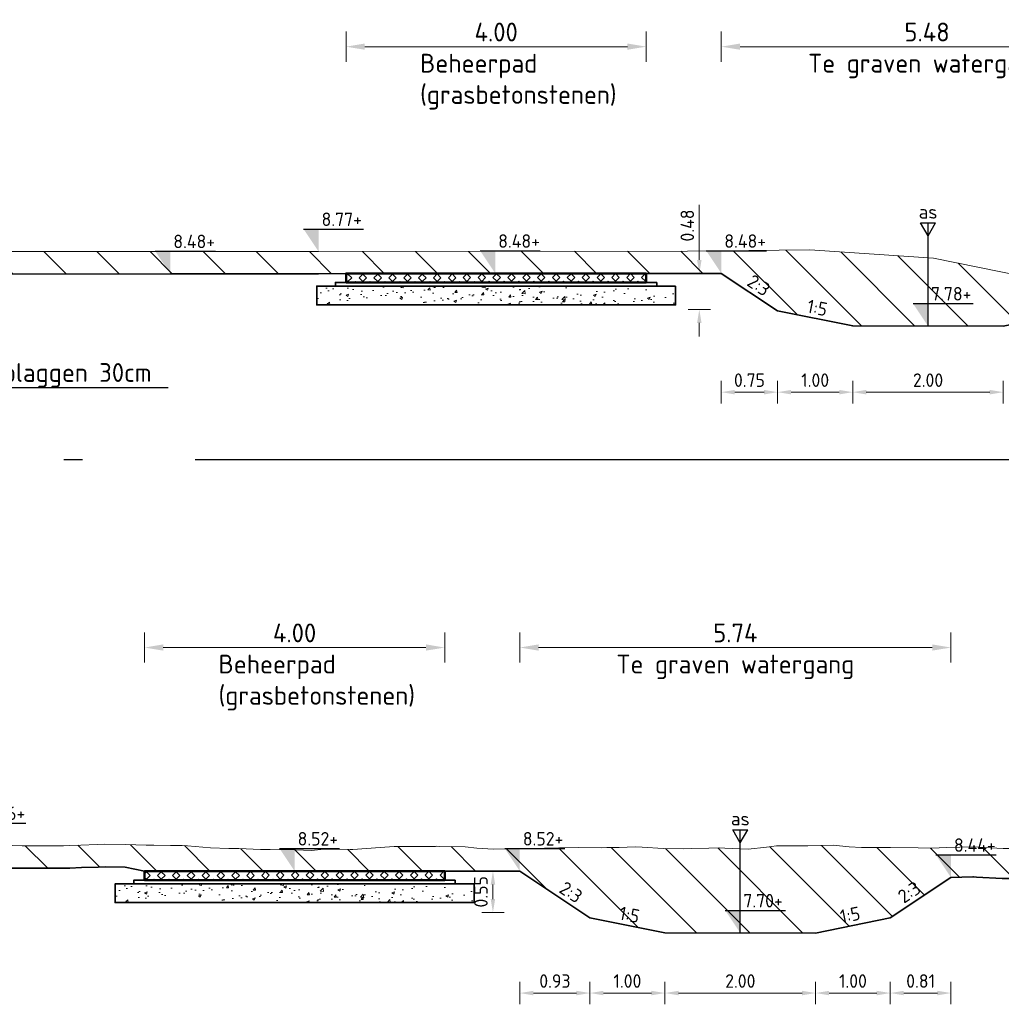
# Model space of a CAD drawing. Header units: metres. Extents: x 199581 to 207779, y 462378 to 466293.
# Tile 94 of 134: x 207304 to 207317, y 466078 to 466091. Entities that reach past the tile are written whole.
import ezdxf
from ezdxf import colors
from ezdxf.entities.mleader import LeaderData, LeaderLine
from ezdxf.enums import TextEntityAlignment as Align
from ezdxf.math import Vec2, Vec3

# ---------------------------------------------------------------- set-up
doc = ezdxf.new("R2010")
doc.units = ezdxf.units.M
doc.linetypes.add('AL-NAP_LIJN', pattern=[15.25, 12, -1.5, 0.25, -1.5])
doc.layers.get('0').update_dxf_attribs({"lineweight": 25})
for name, color, linetype, lineweight in [('B-WE-GR-MAAIVELD-G-GRIJS', 253, 'GW-MAAIVELD', 13), ('N-WA-VH-VERHARDING_FUNDERING-AD', 252, 'Continuous', 18), ('N-WA-VH-VERHARDING_FUNDERING_GRANULAAT_MENG-GD', 251, 'Continuous', 35), ('N-WA-VH-VERHARDING_FUNDERING_ZAND-GD', 251, 'Continuous', 35), ('N-WE-AM-AS-SD', 10, 'Continuous', 25), ('N-WE-GW-MAAIVELD-GD', 90, 'GW-MAAIVELD', 35), ('N-WE-GW-ONTGRAVING-WERK-AD', 253, 'Continuous', 18), ('N-WE-VH-VERHARDING_GRASBETONSTEEN-GD', 7, 'Continuous', 50), ('X-XX-AL-M', 7, 'Continuous', 18), ('X-XX-AL-NAP-GD', 253, 'AL-NAP_LIJN', 25), ('X-XX-AL-PEILMAAT-BEST-SD', 251, 'Continuous', 25), ('X-XX-AL-PEILMAAT-SD', 7, 'Continuous', 25), ('X-XX-AL-REFERENTIE-T25', 7, 'Continuous', 25), ('X-XX-AL-T18', 10, 'Continuous', 18)]:
    doc.layers.add(name, color=color, linetype=linetype, lineweight=lineweight)
doc.layers.add('N-WE-VH-VERHARDING_GRASBETONSTEEN-AD', color=72, linetype='Continuous', lineweight=18, transparency=0.3)
doc.styles.add('NLCS-ISO', font='NLCS-ISO.ttf')
doc.styles.add('NLCS-ISO-M100-T18', font='NLCS-ISO.ttf', dxfattribs={"height": 0.18})
doc.styles.add('NLCS-ISO-M100-T25', font='NLCS-ISO.ttf', dxfattribs={"height": 0.25})
doc.styles.add('NLCS-ISO-M50-T18', font='isocpeur.ttf', dxfattribs={"height": 0.09})
doc.linetypes.add('GW-MAAIVELD', pattern='A,12,[40,NLCS.SHX,S=1,R=0,X=0,Y=-0.5],12', length=24)
doc.dimstyles.new('NLCS-M100-T18-PIJL_L2_H1', dxfattribs={"dimscale": 0.1, "dimtxt": 2.5, "dimasz": 1.8, "dimexe": 2, "dimexo": 2, "dimgap": 0.7, "dimtad": 1, "dimzin": 0, "dimdsep": 46, "dimtxsty": 'NLCS-ISO-M100-T18', "dimcen": 0, "dimdle": 2, "dimclrd": 256, "dimclre": 256, "dimclrt": 10, "dimadec": 1, "dimazin": 0, "dimtfac": 1, "dimtdec": 3, "dimtofl": 0, "dimtmove": 0, "dimatfit": 3, "dimfxl": 2, "dimfxlon": 1, "dimtfillclr": 256, "dimtolj": 1, "dimtzin": 0, "dimlwd": -1, "dimlwe": -1, "dimarcsym": 0})
doc.dimstyles.new('NLCS-M100-T25-PIJL_L2_H1', dxfattribs={"dimscale": 0.1, "dimtxt": 2.5, "dimasz": 2.5, "dimexe": 2, "dimexo": 2, "dimgap": 0.7, "dimtad": 1, "dimzin": 0, "dimdsep": 46, "dimtxsty": 'NLCS-ISO-M100-T25', "dimcen": 0, "dimdle": 2, "dimclrd": 256, "dimclre": 256, "dimclrt": 256, "dimadec": 1, "dimazin": 0, "dimtfac": 1, "dimtdec": 3, "dimtofl": 0, "dimtmove": 0, "dimatfit": 3, "dimfxl": 2, "dimfxlon": 1, "dimtfillclr": 256, "dimtolj": 1, "dimtzin": 0, "dimlwd": -1, "dimlwe": -1, "dimarcsym": 0})

# ---------------------------------------------------------------- blocks, each defined once
blk = doc.blocks.new('SAM-AS-D')
for p, q in [((0, 3), (-0.25, 3.433)), ((0.25, 3.433), (-0.25, 3.433)), ((0, 0), (0, 3.433)), ((0, 3), (0.25, 3.433))]:
    blk.add_line(p, q)
blk = doc.blocks.new('SAL-PEILMAAT_INFRACAD_H01-SOD')
blk.add_line((-2, 3), (6, 3))
blk.add_solid([(-2, 3), (0, 3), (0, 0)])
at = {"style": 'NLCS-ISO'}
blk.add_attdef('...', (0.4, 3.4), '', height=1.8, dxfattribs=at)
blk = doc.blocks.new('*D89')
at = {"layer": 'X-XX-AL-M', "transparency": 16777216}
for p, q in [((207312.918, 466090.89), (207312.918, 466091.29)), ((207318.397, 466090.89), (207318.397, 466091.29)), ((207313.168, 466091.09), (207318.147, 466091.09))]:
    blk.add_line(p, q, dxfattribs=at)
for points in [[(207313.168, 466091.132), (207313.168, 466091.049), (207312.918, 466091.09)], [(207318.147, 466091.132), (207318.147, 466091.049), (207318.397, 466091.09)]]:
    blk.add_solid(points, dxfattribs=at)
at = {"layer": 'X-XX-AL-M', "transparency": 16777216, "insert": (207315.658, 466091.285), "char_height": 0.25, "attachment_point": 5, "style": 'NLCS-ISO-M100-T25'}
blk.add_mtext('\\A1;5.48', dxfattribs=at)
blk = doc.blocks.new('*D90')
at = {"layer": 'X-XX-AL-M', "transparency": 16777216}
for p, q in [((207310.235, 466082.89), (207310.235, 466083.29)), ((207315.976, 466082.89), (207315.976, 466083.29)), ((207310.485, 466083.09), (207315.726, 466083.09))]:
    blk.add_line(p, q, dxfattribs=at)
for points in [[(207310.485, 466083.132), (207310.485, 466083.049), (207310.235, 466083.09)], [(207315.726, 466083.132), (207315.726, 466083.049), (207315.976, 466083.09)]]:
    blk.add_solid(points, dxfattribs=at)
at = {"layer": 'X-XX-AL-M', "transparency": 16777216, "insert": (207313.105, 466083.285), "char_height": 0.25, "attachment_point": 5, "style": 'NLCS-ISO-M100-T25'}
blk.add_mtext('\\A1;5.74', dxfattribs=at)
blk = doc.blocks.new('*D91')
at = {"layer": 'X-XX-AL-M', "transparency": 16777216}
for p, q in [((207314.668, 466086.64), (207314.668, 466086.34)), ((207316.673, 466086.64), (207316.673, 466086.34)), ((207314.848, 466086.49), (207316.493, 466086.49))]:
    blk.add_line(p, q, dxfattribs=at)
for points in [[(207314.848, 466086.52), (207314.848, 466086.46), (207314.668, 466086.49)], [(207316.493, 466086.52), (207316.493, 466086.46), (207316.673, 466086.49)]]:
    blk.add_solid(points, dxfattribs=at)
at = {"layer": 'X-XX-AL-M', "transparency": 16777216, "insert": (207315.671, 466086.65), "char_height": 0.18, "attachment_point": 5, "style": 'NLCS-ISO-M100-T18'}
blk.add_mtext('\\A1;2.00', dxfattribs=at)
blk = doc.blocks.new('*D92')
at = {"layer": 'X-XX-AL-M', "transparency": 16777216}
for p, q in [((207313.668, 466086.64), (207313.668, 466086.34)), ((207314.668, 466086.64), (207314.668, 466086.34)), ((207314.488, 466086.49), (207313.848, 466086.49))]:
    blk.add_line(p, q, dxfattribs=at)
for points in [[(207313.848, 466086.52), (207313.848, 466086.46), (207313.668, 466086.49)], [(207314.488, 466086.52), (207314.488, 466086.46), (207314.668, 466086.49)]]:
    blk.add_solid(points, dxfattribs=at)
at = {"layer": 'X-XX-AL-M', "transparency": 16777216, "insert": (207314.168, 466086.65), "char_height": 0.18, "attachment_point": 5, "style": 'NLCS-ISO-M100-T18'}
blk.add_mtext('\\A1;1.00', dxfattribs=at)
blk = doc.blocks.new('*D93')
at = {"layer": 'X-XX-AL-M', "transparency": 16777216}
for p, q in [((207312.918, 466086.64), (207312.918, 466086.34)), ((207313.668, 466086.64), (207313.668, 466086.34)), ((207313.488, 466086.49), (207313.098, 466086.49))]:
    blk.add_line(p, q, dxfattribs=at)
for points in [[(207313.098, 466086.52), (207313.098, 466086.46), (207312.918, 466086.49)], [(207313.488, 466086.52), (207313.488, 466086.46), (207313.668, 466086.49)]]:
    blk.add_solid(points, dxfattribs=at)
at = {"layer": 'X-XX-AL-M', "transparency": 16777216, "insert": (207313.293, 466086.65), "char_height": 0.18, "attachment_point": 5, "style": 'NLCS-ISO-M100-T18'}
blk.add_mtext('\\A1;0.75', dxfattribs=at)
blk = doc.blocks.new('*D96')
at = {"layer": 'X-XX-AL-M', "transparency": 16777216}
for p, q in [((207312.168, 466078.64), (207312.168, 466078.34)), ((207314.173, 466078.64), (207314.173, 466078.34)), ((207312.348, 466078.49), (207313.993, 466078.49))]:
    blk.add_line(p, q, dxfattribs=at)
for points in [[(207312.348, 466078.52), (207312.348, 466078.46), (207312.168, 466078.49)], [(207313.993, 466078.52), (207313.993, 466078.46), (207314.173, 466078.49)]]:
    blk.add_solid(points, dxfattribs=at)
at = {"layer": 'X-XX-AL-M', "transparency": 16777216, "insert": (207313.171, 466078.65), "char_height": 0.18, "attachment_point": 5, "style": 'NLCS-ISO-M100-T18'}
blk.add_mtext('\\A1;2.00', dxfattribs=at)
blk = doc.blocks.new('*D97')
at = {"layer": 'X-XX-AL-M', "transparency": 16777216}
for p, q in [((207311.168, 466078.64), (207311.168, 466078.34)), ((207312.168, 466078.64), (207312.168, 466078.34)), ((207311.988, 466078.49), (207311.348, 466078.49))]:
    blk.add_line(p, q, dxfattribs=at)
for points in [[(207311.348, 466078.52), (207311.348, 466078.46), (207311.168, 466078.49)], [(207311.988, 466078.52), (207311.988, 466078.46), (207312.168, 466078.49)]]:
    blk.add_solid(points, dxfattribs=at)
at = {"layer": 'X-XX-AL-M', "transparency": 16777216, "insert": (207311.668, 466078.65), "char_height": 0.18, "attachment_point": 5, "style": 'NLCS-ISO-M100-T18'}
blk.add_mtext('\\A1;1.00', dxfattribs=at)
blk = doc.blocks.new('*D98')
at = {"layer": 'X-XX-AL-M', "transparency": 16777216}
for p, q in [((207310.235, 466078.64), (207310.235, 466078.34)), ((207311.168, 466078.64), (207311.168, 466078.34)), ((207310.988, 466078.49), (207310.415, 466078.49))]:
    blk.add_line(p, q, dxfattribs=at)
for points in [[(207310.415, 466078.52), (207310.415, 466078.46), (207310.235, 466078.49)], [(207310.988, 466078.52), (207310.988, 466078.46), (207311.168, 466078.49)]]:
    blk.add_solid(points, dxfattribs=at)
at = {"layer": 'X-XX-AL-M', "transparency": 16777216, "insert": (207310.702, 466078.65), "char_height": 0.18, "attachment_point": 5, "style": 'NLCS-ISO-M100-T18'}
blk.add_mtext('\\A1;0.93', dxfattribs=at)
blk = doc.blocks.new('*D99')
at = {"layer": 'X-XX-AL-M', "transparency": 16777216}
for p, q in [((207314.173, 466078.64), (207314.173, 466078.34)), ((207315.168, 466078.64), (207315.168, 466078.34)), ((207314.353, 466078.49), (207314.988, 466078.49))]:
    blk.add_line(p, q, dxfattribs=at)
for points in [[(207314.353, 466078.52), (207314.353, 466078.46), (207314.173, 466078.49)], [(207314.988, 466078.52), (207314.988, 466078.46), (207315.168, 466078.49)]]:
    blk.add_solid(points, dxfattribs=at)
at = {"layer": 'X-XX-AL-M', "transparency": 16777216, "insert": (207314.671, 466078.65), "char_height": 0.18, "attachment_point": 5, "style": 'NLCS-ISO-M100-T18'}
blk.add_mtext('\\A1;1.00', dxfattribs=at)
blk = doc.blocks.new('*D100')
at = {"layer": 'X-XX-AL-M', "transparency": 16777216}
for p, q in [((207315.168, 466078.64), (207315.168, 466078.34)), ((207315.976, 466078.64), (207315.976, 466078.34)), ((207315.348, 466078.49), (207315.796, 466078.49))]:
    blk.add_line(p, q, dxfattribs=at)
for points in [[(207315.348, 466078.52), (207315.348, 466078.46), (207315.168, 466078.49)], [(207315.796, 466078.52), (207315.796, 466078.46), (207315.976, 466078.49)]]:
    blk.add_solid(points, dxfattribs=at)
at = {"layer": 'X-XX-AL-M', "transparency": 16777216, "insert": (207315.572, 466078.65), "char_height": 0.18, "attachment_point": 5, "style": 'NLCS-ISO-M100-T18'}
blk.add_mtext('\\A1;0.81', dxfattribs=at)
blk = doc.blocks.new('*D221')
at = {"layer": 'X-XX-AL-M', "transparency": 16777216}
for p, q in [((207312.625, 466088.252), (207312.625, 466088.986)), ((207312.475, 466088.072), (207312.775, 466088.072)), ((207312.775, 466087.592), (207312.475, 466087.592)), ((207312.625, 466087.412), (207312.625, 466087.232))]:
    blk.add_line(p, q, dxfattribs=at)
for points in [[(207312.595, 466088.252), (207312.655, 466088.252), (207312.625, 466088.072)], [(207312.595, 466087.412), (207312.655, 466087.412), (207312.625, 466087.592)]]:
    blk.add_solid(points, dxfattribs=at)
at = {"layer": 'X-XX-AL-M', "transparency": 16777216, "insert": (207312.465, 466088.709), "char_height": 0.18, "attachment_point": 5, "rotation": 90, "style": 'NLCS-ISO-M100-T18'}
blk.add_mtext('\\A1;0.48', dxfattribs=at)
blk = doc.blocks.new('*D230')
at = {"layer": 'X-XX-AL-M', "transparency": 16777216}
for p, q in [((207309.727, 466080.114), (207310.027, 466080.114)), ((207309.877, 466079.742), (207309.877, 466079.934)), ((207310.027, 466079.562), (207309.727, 466079.562))]:
    blk.add_line(p, q, dxfattribs=at)
for points in [[(207309.847, 466079.934), (207309.907, 466079.934), (207309.877, 466080.114)], [(207309.847, 466079.742), (207309.907, 466079.742), (207309.877, 466079.562)]]:
    blk.add_solid(points, dxfattribs=at)
at = {"layer": 'X-XX-AL-M', "transparency": 16777216, "insert": (207309.717, 466079.838), "char_height": 0.18, "attachment_point": 5, "rotation": 90, "style": 'NLCS-ISO-M100-T18'}
blk.add_mtext('\\A1;0.55', dxfattribs=at)
blk = doc.blocks.new('*D285')
at = {"layer": 'X-XX-AL-M', "transparency": 16777216}
for p, q in [((207305.238, 466082.89), (207305.238, 466083.29)), ((207309.235, 466082.89), (207309.235, 466083.29)), ((207305.488, 466083.09), (207308.985, 466083.09))]:
    blk.add_line(p, q, dxfattribs=at)
for points in [[(207305.488, 466083.132), (207305.488, 466083.049), (207305.238, 466083.09)], [(207308.985, 466083.132), (207308.985, 466083.049), (207309.235, 466083.09)]]:
    blk.add_solid(points, dxfattribs=at)
at = {"layer": 'X-XX-AL-M', "transparency": 16777216, "insert": (207307.236, 466083.285), "char_height": 0.25, "attachment_point": 5, "style": 'NLCS-ISO-M100-T25'}
blk.add_mtext('\\A1;4.00', dxfattribs=at)
blk = doc.blocks.new('*D286')
at = {"layer": 'X-XX-AL-M', "transparency": 16777216}
for p, q in [((207307.921, 466090.89), (207307.921, 466091.29)), ((207311.918, 466090.89), (207311.918, 466091.29)), ((207308.171, 466091.09), (207311.668, 466091.09))]:
    blk.add_line(p, q, dxfattribs=at)
for points in [[(207308.171, 466091.132), (207308.171, 466091.049), (207307.921, 466091.09)], [(207311.668, 466091.132), (207311.668, 466091.049), (207311.918, 466091.09)]]:
    blk.add_solid(points, dxfattribs=at)
at = {"layer": 'X-XX-AL-M', "transparency": 16777216, "insert": (207309.92, 466091.285), "char_height": 0.25, "attachment_point": 5, "style": 'NLCS-ISO-M100-T25'}
blk.add_mtext('\\A1;4.00', dxfattribs=at)

msp = doc.modelspace()

# ---------------------------------------------------------------- hatches: boundary and pattern name
at = {"layer": 'N-WA-VH-VERHARDING_FUNDERING-AD'}
h = msp.add_hatch(dxfattribs=at)
h.set_pattern_fill('AVH-FUNDERING_GRANULAAT_MENG_01', color=256, scale=0.05, pattern_type=2)
h.set_pattern_definition([(50, (207309.7277, 466087.78756), (0.35863, -0.031376), [0.0375, -0.4125]), (355, (207309.7277, 466087.78756), (-0.069376, 0.376096), [0.03, -0.33]), (100.451, (207309.7576, 466087.78495), (0.289255, 0.34472), [0.03187, -0.35057]), (46.184, (207309.7277, 466087.88756), (0.53362, -0.08276), [0.05625, -0.61875]), (96.636, (207309.77217, 466087.88066), (0.46733, 0.48706), [0.047805, -0.52586]), (351.184, (207309.7277, 466087.88756), (0.46733, 0.48706), [0.045, -0.495]), (21, (207309.7777, 466087.86256), (0.298454, -0.20131), [0.0375, -0.4125]), (326, (207309.7777, 466087.86256), (0.12166, 0.362575), [0.03, -0.33]), (71.451, (207309.80258, 466087.8458), (0.42011, 0.161265), [0.03187, -0.35057]), (37.5, (207309.7277, 466087.78756), (0.00608, 0.166447), [0, -0.326, 0, -0.335, 0, -0.33125]), (7.5, (207309.7277, 466087.78756), (0.131535, 0.197206), [0, -0.191, 0, -0.3185, 0, -0.12625]), (327.5, (207309.6162, 466087.78756), (0.266911, -0.0112774), [0, -0.125, 0, -0.39, 0, -0.5175]), (317.5, (207309.5662, 466087.78756), (0.291593, 0.050052), [0, -0.1625, 0, -0.259, 0, -0.3675])])
h.paths.add_polyline_path([(207307.53, 466087.902), (207307.53, 466087.652), (207312.31, 466087.652), (207312.31, 466087.902)])
h = msp.add_hatch(dxfattribs=at)
h.set_pattern_fill('AVH-FUNDERING_GRANULAAT_MENG_01', color=256, scale=0.05, pattern_type=2)
h.set_pattern_definition([(50, (207307.04407, 466079.82998), (0.35863, -0.031376), [0.0375, -0.4125]), (355, (207307.04407, 466079.83), (-0.069376, 0.376096), [0.03, -0.33]), (100.451, (207307.07396, 466079.82737), (0.289255, 0.34472), [0.03187, -0.35057]), (46.184, (207307.04407, 466079.93), (0.53362, -0.08276), [0.05625, -0.61875]), (96.636, (207307.08854, 466079.9231), (0.46733, 0.48706), [0.047805, -0.52586]), (351.184, (207307.0441, 466079.93), (0.46733, 0.48706), [0.045, -0.495]), (21, (207307.09407, 466079.90498), (0.298454, -0.20131), [0.0375, -0.4125]), (326, (207307.09407, 466079.905), (0.12166, 0.362575), [0.03, -0.33]), (71.451, (207307.11894, 466079.8882), (0.42011, 0.161265), [0.03187, -0.35057]), (37.5, (207307.04407, 466079.82998), (0.00608, 0.166447), [0, -0.326, 0, -0.335, 0, -0.33125]), (7.5, (207307.04407, 466079.82998), (0.131535, 0.197206), [0, -0.191, 0, -0.3185, 0, -0.12625]), (327.5, (207306.93257, 466079.82998), (0.266911, -0.0112774), [0, -0.125, 0, -0.39, 0, -0.5175]), (317.5, (207306.88257, 466079.82998), (0.291593, 0.050052), [0, -0.1625, 0, -0.259, 0, -0.3675])])
h.paths.add_polyline_path([(207304.846, 466079.944), (207304.846, 466079.694), (207309.626, 466079.694), (207309.626, 466079.944)])
at = {"layer": 'N-WE-GW-ONTGRAVING-WERK-AD'}
h = msp.add_hatch(dxfattribs=at)
h.set_pattern_fill('AGW-WERK_ONTGRAVEN-SO', color=256, scale=0.1, pattern_type=2)
h.set_pattern_definition([(135, (-2.5, 0), (-0.3535533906, -0.3535533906), [])])
h.paths.add_polyline_path([(207314.099, 466088.385), (207312.467, 466088.367), (207307.555, 466088.362), (207303.24, 466088.362), (207299.364, 466088.362), (207298.161, 466088.389), (207298.161, 466088.089), (207299.36, 466088.062), (207303.24, 466088.062), (207307.921, 466088.072), (207311.918, 466088.072), (207312.918, 466088.072), (207313.668, 466087.572), (207314.668, 466087.372), (207316.673, 466087.369), (207317.668, 466087.572), (207317.809, 466087.666), (207316.924, 466088.036), (207315.742, 466088.273)])
h = msp.add_hatch(dxfattribs=at)
h.set_pattern_fill('AGW-WERK_ONTGRAVEN-SO', color=256, scale=0.1, pattern_type=2)
h.set_pattern_definition([(135, (-5, 0), (-0.3535533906, -0.3535533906), [])])
h.paths.add_polyline_path([(207314.173, 466079.289), (207315.168, 466079.492), (207315.976, 466080.03), (207316.271, 466080.036), (207316.317, 466080.033), (207316.659, 466080.015), (207316.821, 466080.016), (207317.033, 466080.016), (207317.354, 466079.996), (207317.424, 466079.994), (207317.545, 466079.998), (207317.803, 466080.005), (207317.912, 466080.004), (207318.161, 466079.994), (207318.446, 466079.984), (207318.525, 466079.976), (207318.706, 466079.969), (207318.912, 466079.955), (207319.012, 466079.953), (207319.3, 466079.944), (207319.584, 466079.943), (207319.685, 466079.949), (207319.912, 466079.938), (207320.047, 466079.937), (207320.11, 466079.933), (207320.438, 466079.932), (207320.687, 466079.934), (207321.142, 466079.958), (207321.159, 466079.96), (207321.176, 466079.959), (207323.562, 466079.987), (207323.271, 466080.162), (207322.19, 466080.312), (207321.154, 466080.36), (207321.117, 466080.358), (207320.675, 466080.334), (207320.437, 466080.332), (207320.124, 466080.333), (207320.06, 466080.337), (207319.923, 466080.338), (207319.684, 466080.349), (207319.573, 466080.343), (207319.307, 466080.344), (207319.023, 466080.352), (207318.93, 466080.354), (207318.728, 466080.368), (207318.553, 466080.376), (207318.472, 466080.383), (207318.176, 466080.393), (207317.922, 466080.404), (207317.799, 466080.405), (207317.533, 466080.398), (207317.404, 466080.394), (207317.045, 466080.416), (207316.821, 466080.416), (207316.669, 466080.415), (207316.338, 466080.433), (207316.292, 466080.435), (207316.27, 466080.436), (207315.915, 466080.429), (207315.72, 466080.421), (207315.538, 466080.422), (207315.163, 466080.428), (207314.784, 466080.427), (207314.619, 466080.439), (207314.407, 466080.457), (207314.068, 466080.452), (207314.03, 466080.452), (207313.949, 466080.45), (207313.654, 466080.449), (207313.518, 466080.434), (207313.277, 466080.407), (207312.967, 466080.42), (207312.9, 466080.423), (207312.754, 466080.42), (207312.523, 466080.413), (207312.417, 466080.412), (207312.146, 466080.415), (207311.866, 466080.434), (207311.769, 466080.438), (207311.559, 466080.43), (207311.392, 466080.426), (207311.316, 466080.423), (207311.015, 466080.426), (207310.765, 466080.423), (207310.364, 466080.416), (207310.215, 466080.414), (207309.885, 466080.407), (207309.664, 466080.417), (207309.508, 466080.435), (207309.145, 466080.443), (207308.754, 466080.441), (207308.563, 466080.442), (207308.377, 466080.429), (207307.996, 466080.401), (207307.624, 466080.405), (207307.462, 466080.389), (207307.247, 466080.399), (207306.911, 466080.402), (207306.804, 466080.401), (207306.493, 466080.413), (207306.361, 466080.413), (207306.116, 466080.424), (207305.81, 466080.449), (207305.739, 466080.456), (207305.585, 466080.456), (207305.362, 466080.461), (207305.26, 466080.459), (207304.986, 466080.466), (207304.709, 466080.471), (207304.609, 466080.466), (207304.39, 466080.46), (207304.189, 466080.452), (207303.855, 466080.451), (207303.608, 466080.452), (207303.478, 466080.455), (207303.195, 466080.452), (207303.101, 466080.454), (207303.058, 466080.453), (207302.724, 466080.46), (207302.507, 466080.471), (207302.347, 466080.47), (207302.001, 466080.452), (207301.962, 466080.45), (207301.594, 466080.452), (207301.406, 466080.465), (207301.217, 466080.47), (207300.838, 466080.454), (207300.463, 466080.464), (207300.305, 466080.473), (207300.086, 466080.473), (207299.755, 466080.463), (207299.709, 466080.464), (207299.611, 466080.462), (207299.332, 466080.457), (207299.204, 466080.447), (207298.956, 466080.446), (207298.654, 466080.471), (207298.579, 466080.474), (207298.416, 466080.478), (207298.161, 466080.479), (207298.161, 466080.179), (207298.199, 466080.178), (207298.412, 466080.178), (207298.619, 466080.172), (207298.944, 466080.146), (207299.216, 466080.147), (207299.347, 466080.157), (207299.617, 466080.162), (207299.71, 466080.164), (207299.757, 466080.163), (207300.091, 466080.173), (207300.296, 466080.173), (207300.45, 466080.164), (207300.799, 466080.155), (207300.842, 466080.154), (207300.867, 466080.155), (207301.219, 466080.17), (207301.391, 466080.165), (207301.582, 466080.152), (207301.963, 466080.15), (207301.988, 466080.151), (207302.019, 466080.153), (207302.355, 466080.17), (207302.5, 466080.171), (207302.714, 466080.16), (207303.058, 466080.153), (207303.1, 466080.154), (207303.193, 466080.152), (207303.477, 466080.155), (207303.604, 466080.152), (207303.855, 466080.151), (207304.163, 466080.152), (207304.241, 466080.154), (207304.4, 466080.16), (207304.62, 466080.166), (207304.714, 466080.171), (207304.979, 466080.166), (207305.238, 466080.114), (207309.235, 466080.114), (207310.235, 466080.114), (207311.168, 466079.492), (207312.168, 466079.292)])
at = {"layer": 'N-WE-VH-VERHARDING_GRASBETONSTEEN-AD'}
h = msp.add_hatch(dxfattribs=at)
h.set_pattern_fill('AVH-GRASBETONSTEEN_02', color=256, scale=0.1, angle=0.1022, pattern_type=2)
h.set_pattern_definition([(45.102249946, (-5841.53239, 3367.06482), (-0.099171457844, 0.09881812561), [0.07, -0.07]), (135.102249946, (-5841.53239, 3367.06482), (-0.09881812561, -0.099171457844), [0.07, -0.07]), (45.102249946, (-5841.58197, 3367.11423), (-0.099171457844, 0.09881812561), [0.07, -0.07]), (135.102249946, (-5841.48298, 3367.11441), (-0.09881812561, -0.099171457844), [0.07, -0.07])])
h.paths.add_polyline_path([(207311.918, 466088.072), (207311.918, 466087.952), (207307.921, 466087.952), (207307.921, 466088.072)])
h = msp.add_hatch(dxfattribs=at)
h.set_pattern_fill('AVH-GRASBETONSTEEN_02', color=256, scale=0.1, angle=0.1022, pattern_type=2)
h.set_pattern_definition([(45.102249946, (-5844.21602, 3359.10725), (-0.099171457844, 0.09881812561), [0.07, -0.07]), (135.102249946, (-5844.21602, 3359.10725), (-0.09881812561, -0.099171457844), [0.07, -0.07]), (45.102249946, (-5844.2656, 3359.15665), (-0.099171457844, 0.09881812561), [0.07, -0.07]), (135.102249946, (-5844.16661, 3359.15683), (-0.09881812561, -0.099171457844), [0.07, -0.07])])
h.paths.add_polyline_path([(207309.235, 466080.114), (207309.235, 466079.994), (207305.238, 466079.994), (207305.238, 466080.114)])

# ---------------------------------------------------------------- linework, layer by layer
at = {"layer": 'B-WE-GR-MAAIVELD-G-GRIJS', "flags": 128}
for points in [[(207298.161, 466088.389), (207299.364, 466088.362), (207303.24, 466088.362), (207307.555, 466088.362), (207312.467, 466088.367), (207314.099, 466088.385), (207315.742, 466088.273), (207316.924, 466088.036), (207317.785, 466087.676), (207318.317, 466087.517), (207318.587, 466087.209), (207318.674, 466087.192), (207319.691, 466087.173), (207320.156, 466087.668), (207322.661, 466087.663), (207324.519, 466088.318), (207327.449, 466088.365), (207333.161, 466088.365)], [(207298.154, 466088.089), (207299.36, 466088.062), (207303.24, 466088.062), (207307.555, 466088.062), (207312.469, 466088.067), (207312.918, 466088.072)], [(207298.161, 466080.479), (207298.202, 466080.478), (207298.416, 466080.478), (207298.579, 466080.474), (207298.654, 466080.471), (207298.956, 466080.446), (207299.204, 466080.447), (207299.332, 466080.457), (207299.611, 466080.462), (207299.709, 466080.464), (207299.755, 466080.463), (207300.086, 466080.473), (207300.305, 466080.473), (207300.463, 466080.464), (207300.806, 466080.455), (207300.84, 466080.454), (207300.856, 466080.455), (207301.217, 466080.47), (207301.406, 466080.465), (207301.594, 466080.452), (207301.957, 466080.45), (207301.971, 466080.45), (207302.001, 466080.452), (207302.347, 466080.47), (207302.507, 466080.471), (207302.724, 466080.46), (207303.058, 466080.453), (207303.101, 466080.454), (207303.195, 466080.452), (207303.478, 466080.455), (207303.608, 466080.452), (207303.855, 466080.451), (207304.159, 466080.452), (207304.232, 466080.454), (207304.39, 466080.46), (207304.609, 466080.466), (207304.709, 466080.471), (207304.986, 466080.466), (207305.26, 466080.459), (207305.362, 466080.461), (207305.585, 466080.456), (207305.739, 466080.456), (207305.81, 466080.449), (207306.116, 466080.424), (207306.361, 466080.413), (207306.493, 466080.413), (207306.78, 466080.402), (207306.87, 466080.402), (207306.911, 466080.402), (207307.247, 466080.399), (207307.462, 466080.389), (207307.624, 466080.405), (207307.975, 466080.401), (207308, 466080.401), (207308.012, 466080.402), (207308.377, 466080.429), (207308.563, 466080.442), (207308.754, 466080.441), (207309.114, 466080.443), (207309.131, 466080.444), (207309.169, 466080.442), (207309.508, 466080.435), (207309.664, 466080.417), (207309.885, 466080.407), (207310.215, 466080.414), (207310.364, 466080.416), (207310.765, 466080.423), (207311.015, 466080.426), (207311.316, 466080.423), (207311.392, 466080.426), (207311.559, 466080.43), (207311.769, 466080.438), (207311.866, 466080.434), (207312.146, 466080.415), (207312.417, 466080.412), (207312.523, 466080.413), (207312.754, 466080.42), (207312.9, 466080.423), (207312.967, 466080.42), (207313.277, 466080.407), (207313.518, 466080.434), (207313.654, 466080.449), (207313.949, 466080.45), (207314.03, 466080.452), (207314.068, 466080.452), (207314.407, 466080.457), (207314.619, 466080.439), (207314.784, 466080.427), (207315.143, 466080.428), (207315.161, 466080.428), (207315.169, 466080.428), (207315.538, 466080.422), (207315.72, 466080.421), (207315.915, 466080.429), (207316.27, 466080.436), (207316.292, 466080.435), (207316.338, 466080.433), (207316.669, 466080.415), (207316.821, 466080.416), (207317.045, 466080.416), (207317.371, 466080.396), (207317.422, 466080.394), (207317.533, 466080.398), (207317.799, 466080.405), (207317.922, 466080.404), (207318.176, 466080.393), (207318.472, 466080.383), (207318.553, 466080.376), (207318.728, 466080.368), (207318.93, 466080.354), (207319.023, 466080.352), (207319.307, 466080.344), (207319.573, 466080.343), (207319.684, 466080.349), (207319.923, 466080.338), (207320.06, 466080.337), (207320.124, 466080.333), (207320.437, 466080.332), (207320.675, 466080.334), (207321.117, 466080.358), (207321.154, 466080.36), (207322.19, 466080.312), (207323.271, 466080.162), (207323.973, 466079.738), (207324.535, 466079.201), (207324.945, 466079.175), (207325.545, 466079.153), (207325.925, 466079.267), (207326.136, 466079.592), (207329.044, 466079.581), (207330.296, 466080.261), (207331.156, 466080.376), (207333.161, 466080.388)]]:
    msp.add_lwpolyline(points, dxfattribs=at)
at = {"layer": 'N-WA-VH-VERHARDING_FUNDERING_GRANULAAT_MENG-GD', "flags": 128}
for points in [[(207312.31, 466087.902), (207312.31, 466087.652), (207307.53, 466087.652), (207307.53, 466087.902)], [(207309.626, 466079.944), (207309.626, 466079.694), (207304.846, 466079.694), (207304.846, 466079.944)]]:
    msp.add_lwpolyline(points, close=True, dxfattribs=at)
at = {"layer": 'N-WA-VH-VERHARDING_FUNDERING_ZAND-GD', "flags": 128}
for points in [[(207312.06, 466087.952), (207312.06, 466087.902), (207307.78, 466087.902), (207307.78, 466087.952)], [(207309.376, 466079.994), (207309.376, 466079.944), (207305.096, 466079.944), (207305.096, 466079.994)]]:
    msp.add_lwpolyline(points, close=True, dxfattribs=at)
at = {"layer": 'N-WE-GW-MAAIVELD-GD', "flags": 128}
for points in [[(207298.161, 466088.089), (207299.36, 466088.062), (207303.24, 466088.062), (207307.921, 466088.072), (207311.918, 466088.072), (207312.918, 466088.072)], [(207312.918, 466088.072), (207313.668, 466087.572), (207314.668, 466087.372), (207316.673, 466087.369), (207317.668, 466087.572), (207318.397, 466088.058)], [(207298.161, 466080.179), (207298.199, 466080.178), (207298.412, 466080.178), (207298.569, 466080.174), (207298.635, 466080.171), (207298.944, 466080.146), (207299.216, 466080.147), (207299.347, 466080.157), (207299.617, 466080.162), (207299.71, 466080.164), (207299.757, 466080.163), (207300.091, 466080.173), (207300.296, 466080.173), (207300.45, 466080.164), (207300.799, 466080.155), (207300.842, 466080.154), (207300.867, 466080.155), (207301.219, 466080.17), (207301.391, 466080.165), (207301.582, 466080.152), (207301.963, 466080.15), (207301.988, 466080.151), (207302.019, 466080.153), (207302.355, 466080.17), (207302.5, 466080.171), (207302.714, 466080.16), (207303.058, 466080.153), (207303.1, 466080.154), (207303.193, 466080.152), (207303.477, 466080.155), (207303.604, 466080.152), (207303.855, 466080.151), (207304.163, 466080.152), (207304.241, 466080.154), (207304.4, 466080.16), (207304.62, 466080.166), (207304.714, 466080.171), (207304.979, 466080.166), (207305.238, 466080.114)], [(207309.235, 466080.114), (207310.235, 466080.114)], [(207310.235, 466080.114), (207311.168, 466079.492), (207312.168, 466079.292), (207314.173, 466079.289), (207315.168, 466079.492), (207315.976, 466080.03)], [(207315.976, 466080.03), (207316.269, 466080.036), (207316.275, 466080.036), (207316.317, 466080.033), (207316.659, 466080.015), (207316.821, 466080.016), (207317.033, 466080.016), (207317.354, 466079.996), (207317.424, 466079.994), (207317.545, 466079.998), (207317.803, 466080.005), (207317.912, 466080.004), (207318.161, 466079.994), (207318.446, 466079.984), (207318.525, 466079.976), (207318.706, 466079.969), (207318.912, 466079.955), (207319.012, 466079.953), (207319.3, 466079.944), (207319.584, 466079.943), (207319.685, 466079.949), (207319.912, 466079.938), (207320.047, 466079.937), (207320.11, 466079.933), (207320.438, 466079.932), (207320.687, 466079.934), (207321.142, 466079.958), (207321.159, 466079.96), (207321.176, 466079.959)]]:
    msp.add_lwpolyline(points, dxfattribs=at)
at = {"layer": 'N-WE-VH-VERHARDING_GRASBETONSTEEN-GD'}
for points in [[(207311.918, 466088.072), (207311.918, 466087.952), (207307.921, 466087.952), (207307.921, 466088.072)], [(207309.235, 466080.114), (207309.235, 466079.994), (207305.238, 466079.994), (207305.238, 466080.114)]]:
    msp.add_lwpolyline(points, close=True, dxfattribs=at)
at = {"layer": 'X-XX-AL-NAP-GD', "flags": 128}
msp.add_lwpolyline([(207333.161, 466085.59), (207298.161, 466085.59)], dxfattribs=at)

# ---------------------------------------------------------------- block references
at = {"layer": 'N-WE-AM-AS-SD', "xscale": -0.4, "yscale": 0.4, "zscale": 2}
for p in [(207315.671, 466087.37), (207313.171, 466079.29)]:
    msp.add_blockref('SAM-AS-D', p, dxfattribs=at)
at = {"layer": 'X-XX-AL-PEILMAAT-BEST-SD', "xscale": 0.1, "yscale": 0.1, "zscale": 0.1}
for p, values in [((207307.555, 466088.362), {'...': '8.77+'}), ((207303.058, 466080.453), {'...': '8.86+'})]:
    msp.add_blockref('SAL-PEILMAAT_INFRACAD_H01-SOD', p, dxfattribs=at).add_auto_attribs(values)
at = {"layer": 'X-XX-AL-PEILMAAT-SD', "xscale": 0.1, "yscale": 0.1, "zscale": 0.1}
for p, values in [((207305.581, 466088.067), {'...': '8.48+'}), ((207309.907, 466088.072), {'...': '8.48+'}), ((207312.918, 466088.072), {'...': '8.48+'}), ((207315.671, 466087.37), {'...': '7.78+'}), ((207307.236, 466080.114), {'...': '8.52+'}), ((207310.235, 466080.114), {'...': '8.52+'}), ((207315.976, 466080.03), {'...': '8.44+'}), ((207313.171, 466079.29), {'...': '7.70+'})]:
    msp.add_blockref('SAL-PEILMAAT_INFRACAD_H01-SOD', p, dxfattribs=at).add_auto_attribs(values)

# ---------------------------------------------------------------- texts
at = {"layer": 'X-XX-AL-REFERENTIE-T25', "char_height": 0.25, "attachment_point": 1, "style": 'NLCS-ISO-M100-T25'}
for s, width, insert in [('Beheerpad\\P(grasbetonstenen)', 0.97587, (207308.907, 466090.995)), ('Te graven watergang', 3.80398, (207314.074, 466090.995)), ('Beheerpad\\P(grasbetonstenen)', 0.97587, (207306.223, 466082.995)), ('Te graven watergang', 3.80398, (207311.521, 466082.995))]:
    msp.add_mtext_dynamic_manual_height_columns(s, width=width, gutter_width=1.25, heights=[0], dxfattribs=dict(at, insert=insert))
at = {"layer": 'X-XX-AL-T18', "style": 'NLCS-ISO-M50-T18'}
for p in [(207315.671, 466088.747), (207313.171, 466080.667)]:
    msp.add_text('as', height=0.18, dxfattribs=at).set_placement(p, align=Align.BOTTOM_CENTER)
at = {"layer": 'X-XX-AL-T18', "style": 'NLCS-ISO-M100-T18'}
for s, rotation, p in [('2:3', 326.3099, (207313.337, 466087.793)), ('1:5', 348.6901, (207314.168, 466087.472)), ('2:3', 326.3099, (207310.837, 466079.713)), ('2:3', 33.6901, (207315.501, 466079.713)), ('1:5', 348.6901, (207311.668, 466079.392)), ('1:5', 11.3099, (207314.661, 466079.39))]:
    msp.add_text(s, height=0.18, rotation=rotation, dxfattribs=at).set_placement(p, align=Align.BOTTOM_CENTER)

# ---------------------------------------------------------------- dimensions: what is measured, and where the dimension line sits
at = {"layer": 'X-XX-AL-M'}
for base, p1, p2, picture, middle in [((207311.918, 466091.09), (207307.921, 466088.072), (207311.918, 466088.072), '*D286', (207309.92, 466091.285)), ((207318.397, 466091.09), (207312.918, 466088.072), (207318.397, 466088.058), '*D89', (207315.658, 466091.285)), ((207309.235, 466083.09), (207305.238, 466080.114), (207309.235, 466080.114), '*D285', (207307.236, 466083.285)), ((207315.976, 466083.09), (207310.235, 466080.114), (207315.976, 466080.03), '*D90', (207313.105, 466083.285))]:
    dim = msp.add_linear_dim(base=base, p1=p1, p2=p2, dimstyle='NLCS-M100-T25-PIJL_L2_H1', dxfattribs=at)
    dim.commit()
    dim.dimension.update_dxf_attribs({"geometry": picture, "text_midpoint": middle})
for base, p1, p2, picture, middle in [((207312.625, 466088.072), (207314.668, 466087.592), (207311.918, 466088.072), '*D221', (207312.465, 466088.709)), ((207309.877, 466080.114), (207312.168, 466079.562), (207309.235, 466080.114), '*D230', (207309.717, 466079.838))]:
    dim = msp.add_linear_dim(base=base, p1=p1, p2=p2, angle=90, dimstyle='NLCS-M100-T18-PIJL_L2_H1', override={"dimexe": 1.5, "dimexo": 1.5, "dimclrt": 256, "dimfxl": 1.5}, dxfattribs=at)
    dim.commit()
    dim.dimension.update_dxf_attribs({"geometry": picture, "text_midpoint": middle})
for base, p1, p2, picture, middle in [((207312.918, 466086.49), (207313.668, 466087.572), (207312.918, 466088.072), '*D93', (207313.293, 466086.65)), ((207313.668, 466086.49), (207314.668, 466087.372), (207313.668, 466087.572), '*D92', (207314.168, 466086.65)), ((207316.6731, 466086.4902), (207314.6685, 466087.3718), (207316.6731, 466087.3687), '*D91', (207315.6708, 466086.6502)), ((207310.235, 466078.49), (207311.168, 466079.492), (207310.235, 466080.114), '*D98', (207310.702, 466078.65)), ((207315.976, 466078.49), (207315.168, 466079.492), (207315.976, 466080.03), '*D100', (207315.572, 466078.65)), ((207311.168, 466078.49), (207312.168, 466079.292), (207311.168, 466079.492), '*D97', (207311.668, 466078.65)), ((207315.1685, 466078.4902), (207314.1731, 466079.2887), (207315.1685, 466079.4918), '*D99', (207314.6708, 466078.6502)), ((207314.1731, 466078.4902), (207312.1685, 466079.2918), (207314.1731, 466079.2887), '*D96', (207313.1708, 466078.6502))]:
    dim = msp.add_linear_dim(base=base, p1=p1, p2=p2, dimstyle='NLCS-M100-T18-PIJL_L2_H1', override={"dimexe": 1.5, "dimexo": 1.5, "dimclrt": 256, "dimfxl": 1.5}, dxfattribs=at)
    dim.commit()
    dim.dimension.update_dxf_attribs({"geometry": picture, "text_midpoint": middle})

# ---------------------------------------------------------------- leaders
at = {"layer": 'X-XX-AL-REFERENTIE-T25'}
ml = msp.add_multileader_mtext('Standard', dxfattribs=at)
ml.set_content('Afplaggen 30cm', color=256, style='NLCS-ISO-M100-T25')
ml.set_leader_properties(color=256, linetype='ByLayer', lineweight=-1)
ml.build(insert=Vec2(0, 0))
ml.multileader.update_dxf_attribs({"text_left_attachment_type": 5, "text_right_attachment_type": 5, "dogleg_length": 0.25, "arrow_head_size": 0.25})
ctx = ml.context
ctx.base_point, ctx.char_height, ctx.arrow_head_size, ctx.landing_gap_size, ctx.plane_origin = Vec3(207302.89, 466086.552), 0.25, 0.25, 0.09, Vec3(207301.627, 466088.228)
ctx.left_attachment, ctx.right_attachment = 5, 5
notes = []
notes.append((ctx, [(1, (1, 1, 0), (207302.64, 466086.552), (1, 0), 0.25, [(0, [(207301.627, 466088.228)], 0, [])])]))
ctx.mtext.insert, ctx.mtext.flow_direction = Vec3(207302.98, 466086.877), 5
for ctx, leaders in notes:
    for number, flags, end, landing, length, lines in leaders:
        leader = LeaderData()
        leader.index, (leader.has_last_leader_line, leader.has_dogleg_vector, leader.attachment_direction) = number, flags
        leader.last_leader_point, leader.dogleg_vector, leader.dogleg_length = Vec3(end), Vec3(landing), length
        for number, points, colour, breaks in lines:
            line = LeaderLine()
            line.index, line.vertices, line.color, line.breaks = number, Vec3.list(points), colors.encode_raw_color(colour), breaks
            leader.lines.append(line)
        ctx.leaders.append(leader)

doc.saveas('drawing.dxf')
